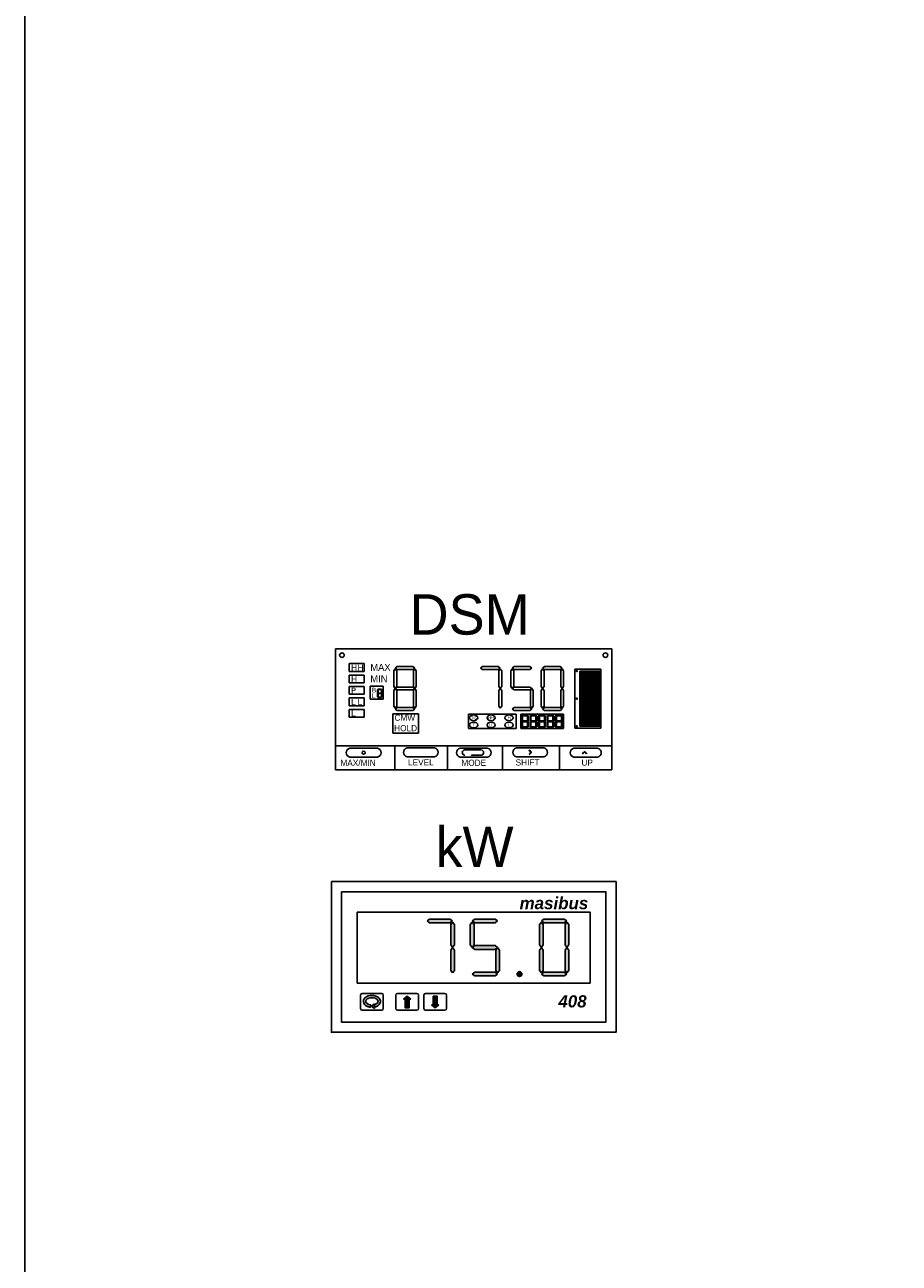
# Model space of a CAD drawing. Header units: millimetres. Extents: x -258 to 424, y -2156 to -1905.
# Tile 11 of 14: x 202 to 232, y -1998 to -1955. Entities that reach past the tile are written whole.
import ezdxf

# ---------------------------------------------------------------- set-up
doc = ezdxf.new("R2010")
doc.units = ezdxf.units.MM
doc.layers.add('Text', color=14, linetype='Continuous')

# ---------------------------------------------------------------- blocks, each defined once
blk = doc.blocks.new('A$C42BB1318')
for p, q in [((-95.68, 42), (0, 42)), ((-95.68, 0), (-95.68, 42)), ((0, 42), (0, 0)), ((-90.97, 36.83), (-85.79, 36.83)), ((-90.97, 34.14), (-90.97, 36.83)), ((-85.79, 36.83), (-85.79, 34.14)), ((-12.78, 34.91), (-3.8, 34.91)), ((-12.78, 14.45), (-12.78, 34.91)), ((-3.8, 34.91), (-3.8, 14.45)), ((-85.79, 34.14), (-90.97, 34.14)), ((-90.97, 32.86), (-85.79, 32.86)), ((-90.97, 30.17), (-90.97, 32.86)), ((-85.79, 30.17), (-90.97, 30.17)), ((-85.79, 32.86), (-85.79, 30.17)), ((-85.79, 32.86), (-85.79, 30.17)), ((-3.8, 34.19), (-11.01, 34.19)), ((-11.01, 34.19), (-11.01, 15.14)), ((-3.8, 34.07), (-11.01, 34.07)), ((-3.8, 33.85), (-11.01, 33.85)), ((-3.8, 33.62), (-11.01, 33.62)), ((-3.8, 33.4), (-11.01, 33.4)), ((-3.8, 33.18), (-11.01, 33.18)), ((-3.8, 32.96), (-11.01, 32.96)), ((-3.8, 32.73), (-11.01, 32.73)), ((-3.8, 32.51), (-11.01, 32.51)), ((-3.8, 32.29), (-11.01, 32.29)), ((-3.8, 32.07), (-11.01, 32.07)), ((-3.8, 31.84), (-11.01, 31.84)), ((-3.8, 31.62), (-11.01, 31.62)), ((-3.8, 31.4), (-11.01, 31.4)), ((-3.8, 31.17), (-11.01, 31.17)), ((-3.8, 30.95), (-11.01, 30.95)), ((-3.8, 30.73), (-11.01, 30.73)), ((-3.8, 30.51), (-11.01, 30.51)), ((-3.8, 30.28), (-11.01, 30.28)), ((-3.8, 30.06), (-11.01, 30.06)), ((-3.8, 15.14), (-3.8, 34.19)), ((-90.97, 28.89), (-85.79, 28.89)), ((-90.97, 26.2), (-90.97, 28.89)), ((-85.79, 26.2), (-90.97, 26.2)), ((-90.61, 28.89), (-85.79, 28.89)), ((-85.79, 26.2), (-90.61, 26.2)), ((-85.79, 28.89), (-85.79, 26.2)), ((-85.79, 28.89), (-85.79, 26.2)), ((-83.68, 29.07), (-79.25, 29.07)), ((-83.68, 24.52), (-83.68, 29.07)), ((-79.25, 29.07), (-79.25, 24.52)), ((-3.8, 29.84), (-11.01, 29.84)), ((-3.8, 29.62), (-11.01, 29.62)), ((-3.8, 29.39), (-11.01, 29.39)), ((-3.8, 29.17), (-11.01, 29.17)), ((-3.8, 28.95), (-11.01, 28.95)), ((-3.8, 28.73), (-11.01, 28.73)), ((-3.8, 28.5), (-11.01, 28.5)), ((-3.8, 28.28), (-11.01, 28.28)), ((-3.8, 28.06), (-11.01, 28.06)), ((-3.8, 27.83), (-11.01, 27.83)), ((-3.8, 27.61), (-11.01, 27.61)), ((-3.8, 27.39), (-11.01, 27.39)), ((-3.8, 27.17), (-11.01, 27.17)), ((-3.8, 26.94), (-11.01, 26.94)), ((-3.8, 26.72), (-11.01, 26.72)), ((-3.8, 26.5), (-11.01, 26.5)), ((-3.8, 26.28), (-11.01, 26.28)), ((-3.8, 26.05), (-11.01, 26.05)), ((-3.8, 25.83), (-11.01, 25.83)), ((-90.97, 24.92), (-85.79, 24.92)), ((-90.97, 22.23), (-90.97, 24.92)), ((-85.79, 22.23), (-90.97, 22.23)), ((-90.61, 24.92), (-85.79, 24.92)), ((-85.79, 22.23), (-90.61, 22.23)), ((-85.79, 24.92), (-85.79, 22.23)), ((-85.79, 24.92), (-85.79, 22.23)), ((-79.25, 24.52), (-83.68, 24.52)), ((-3.8, 25.61), (-11.01, 25.61)), ((-3.8, 25.38), (-11.01, 25.38)), ((-3.8, 25.16), (-11.01, 25.16)), ((-3.8, 24.94), (-11.01, 24.94)), ((-3.8, 24.72), (-11.01, 24.72)), ((-3.8, 24.49), (-11.01, 24.49)), ((-3.8, 24.27), (-11.01, 24.27)), ((-3.8, 24.05), (-11.01, 24.05)), ((-3.8, 23.83), (-11.01, 23.83)), ((-3.8, 23.6), (-11.01, 23.6)), ((-3.8, 23.38), (-11.01, 23.38)), ((-3.8, 23.16), (-11.01, 23.16)), ((-3.8, 22.94), (-11.01, 22.94)), ((-3.8, 22.71), (-11.01, 22.71)), ((-3.8, 22.49), (-11.01, 22.49)), ((-3.8, 22.27), (-11.01, 22.27)), ((-3.8, 22.04), (-11.01, 22.04)), ((-3.8, 21.82), (-11.01, 21.82)), ((-3.8, 21.6), (-11.01, 21.6)), ((-90.97, 20.95), (-85.79, 20.95)), ((-90.97, 18.26), (-90.97, 20.95)), ((-85.79, 18.26), (-90.97, 18.26)), ((-90.61, 20.95), (-85.79, 20.95)), ((-85.79, 18.26), (-90.61, 18.26)), ((-85.79, 20.95), (-85.79, 18.26)), ((-85.79, 20.95), (-85.79, 18.26)), ((-75.89, 19.47), (-66.98, 19.47)), ((-75.89, 12.78), (-75.89, 19.47)), ((-66.98, 19.47), (-66.98, 12.78)), ((-49.64, 19.32), (-33.14, 19.32)), ((-49.64, 14.35), (-49.64, 19.32)), ((-33.14, 19.32), (-33.14, 14.35)), ((-31.45, 19.32), (-16.69, 19.32)), ((-31.45, 14.35), (-31.45, 19.32)), ((-16.69, 19.32), (-16.69, 14.35)), ((-3.8, 21.38), (-11.01, 21.38)), ((-3.8, 21.15), (-11.01, 21.15)), ((-3.8, 20.93), (-11.01, 20.93)), ((-3.8, 20.71), (-11.01, 20.71)), ((-3.8, 20.49), (-11.01, 20.49)), ((-3.8, 20.26), (-11.01, 20.26)), ((-3.8, 20.04), (-11.01, 20.04)), ((-3.8, 19.82), (-11.01, 19.82)), ((-3.8, 19.59), (-11.01, 19.59)), ((-3.8, 19.37), (-11.01, 19.37)), ((-3.8, 19.15), (-11.01, 19.15)), ((-3.8, 18.93), (-11.01, 18.93)), ((-3.8, 18.7), (-11.01, 18.7)), ((-3.8, 18.48), (-11.01, 18.48)), ((-3.8, 18.26), (-11.01, 18.26)), ((-3.8, 18.04), (-11.01, 18.04)), ((-3.8, 17.81), (-11.01, 17.81)), ((-3.8, 17.59), (-11.01, 17.59)), ((-3.8, 17.37), (-11.01, 17.37)), ((-33.14, 14.35), (-49.64, 14.35)), ((-16.69, 14.35), (-31.45, 14.35)), ((-3.8, 14.45), (-12.78, 14.45)), ((-3.8, 17.15), (-11.01, 17.15)), ((-3.8, 16.92), (-11.01, 16.92)), ((-3.8, 16.7), (-11.01, 16.7)), ((-3.8, 16.48), (-11.01, 16.48)), ((-3.8, 16.25), (-11.01, 16.25)), ((-3.8, 16.03), (-11.01, 16.03)), ((-3.8, 15.81), (-11.01, 15.81)), ((-3.8, 15.59), (-11.01, 15.59)), ((-3.8, 15.36), (-11.01, 15.36)), ((-3.8, 15.14), (-11.01, 15.14)), ((-11.01, 15.14), (-3.8, 15.14)), ((-66.98, 12.78), (-75.89, 12.78)), ((-95.68, 8.39), (0, 8.39)), ((-90.74, 7.55), (-81.22, 7.55)), ((-81.22, 4.38), (-90.74, 4.38)), ((-75.12, 8.39), (-75.12, 0)), ((-70.93, 7.66), (-61.41, 7.66)), ((-61.41, 4.49), (-70.93, 4.49)), ((-56.93, 8.39), (-56.93, 0)), ((-52.56, 7.55), (-43.04, 7.55)), ((-43.04, 4.38), (-52.56, 4.38)), ((-50.86, 6.91), (-45.31, 6.91)), ((-45.31, 5.07), (-48.6, 5.07)), ((-37.8, 8.39), (-37.8, 0)), ((-33.03, 7.66), (-23.51, 7.66)), ((-23.51, 4.49), (-33.03, 4.49)), ((-27.78, 6.08), (-28.64, 6.93)), ((-27.99, 6.08), (-28.64, 6.73)), ((-27.78, 6.08), (-28.64, 5.22)), ((-27.99, 6.08), (-28.64, 5.42)), ((-18.11, 8.39), (-18.11, 0)), ((-13.1, 7.55), (-4.88, 7.55)), ((-4.88, 4.38), (-13.1, 4.38)), ((-9.34, 6.42), (-10.2, 5.56)), ((-9.34, 6.21), (-9.99, 5.56)), ((-9.34, 6.42), (-8.48, 5.56)), ((-9.34, 6.21), (-8.69, 5.56)), ((0, 0), (-95.68, 0))]:
    blk.add_line(p, q)
for centre, radius in [((-93.49, 39.76), 0.808), ((-2.19, 39.76), 0.808), ((-12.1, 34.24), 0.181), ((-12.1, 24.68), 0.181), ((-12.1, 15.12), 0.181), ((-85.98, 5.96), 0.508)]:
    blk.add_circle(centre, radius)
for centre, radius, start, end in [((-90.38, 5.96), 1.63, 102.7813, 257.2187), ((-81.58, 5.96), 1.63, 282.7813, 77.2187), ((-70.57, 6.08), 1.63, 102.7813, 257.2187), ((-61.77, 6.08), 1.63, 282.7813, 77.2187), ((-52.2, 5.96), 1.63, 102.7813, 257.2187), ((-50.86, 5.99), 0.918, 90, 270), ((-45.31, 5.99), 0.918, 270, 90), ((-43.4, 5.96), 1.63, 282.7813, 77.2187), ((-32.67, 6.08), 1.63, 102.7813, 257.2187), ((-23.87, 6.08), 1.63, 282.7813, 77.2187), ((-12.74, 5.96), 1.63, 102.7813, 257.2187), ((-5.24, 5.96), 1.63, 282.7813, 77.2187)]:
    blk.add_arc(centre, radius, start, end)
for centre in [(-47.84, 18.05), (-41.81, 18.05), (-35.6, 18.05), (-47.84, 15.54), (-41.81, 15.54), (-35.6, 15.54)]:
    blk.add_ellipse(centre, major_axis=(-1.41, 0), ratio=0.72049)
blk.add_solid([(-48.6, 4.96), (-49.24, 5.07), (-48.6, 5.18)])
at = {"layer": 'Text'}
for p, q in [((-75.51, 34.3), (-75.02, 34.99)), ((-75.02, 35.29), (-74.33, 35.79)), ((-74.33, 34.8), (-75.02, 35.29)), ((-75.02, 34.99), (-74.53, 34.3)), ((-68.92, 35.79), (-74.33, 35.79)), ((-74.33, 34.8), (-68.92, 34.8)), ((-68.23, 35.29), (-68.92, 35.79)), ((-68.92, 34.8), (-68.23, 35.29)), ((-68.23, 34.99), (-68.73, 34.3)), ((-67.74, 34.3), (-68.23, 34.99)), ((-45.43, 35.29), (-44.74, 35.79)), ((-44.74, 34.8), (-45.43, 35.29)), ((-39.32, 35.79), (-44.74, 35.79)), ((-44.74, 34.8), (-39.32, 34.8)), ((-38.64, 35.29), (-39.32, 35.79)), ((-39.32, 34.8), (-38.64, 35.29)), ((-38.64, 34.99), (-39.13, 34.3)), ((-38.14, 34.3), (-38.64, 34.99)), ((-34.95, 34.3), (-34.46, 34.99)), ((-34.46, 35.29), (-33.77, 35.79)), ((-33.77, 34.8), (-34.46, 35.29)), ((-34.46, 34.99), (-33.96, 34.3)), ((-28.36, 35.79), (-33.77, 35.79)), ((-33.77, 34.8), (-28.36, 34.8)), ((-27.67, 35.29), (-28.36, 35.79)), ((-28.36, 34.8), (-27.67, 35.29)), ((-24.44, 34.3), (-23.95, 34.99)), ((-23.95, 35.29), (-23.26, 35.79)), ((-23.26, 34.8), (-23.95, 35.29)), ((-23.95, 34.99), (-23.45, 34.3)), ((-17.85, 35.79), (-23.26, 35.79)), ((-23.26, 34.8), (-17.85, 34.8)), ((-17.16, 35.29), (-17.85, 35.79)), ((-17.85, 34.8), (-17.16, 35.29)), ((-17.16, 34.99), (-17.65, 34.3)), ((-16.66, 34.3), (-17.16, 34.99)), ((-75.51, 28.89), (-75.51, 34.3)), ((-74.53, 34.3), (-74.53, 28.89)), ((-68.73, 34.3), (-68.73, 28.89)), ((-67.74, 28.89), (-67.74, 34.3)), ((-39.13, 34.3), (-39.13, 28.89)), ((-38.14, 28.89), (-38.14, 34.3)), ((-34.95, 28.89), (-34.95, 34.3)), ((-33.96, 34.3), (-33.96, 28.89)), ((-24.44, 28.89), (-24.44, 34.3)), ((-23.45, 34.3), (-23.45, 28.89)), ((-17.65, 34.3), (-17.65, 28.89)), ((-16.66, 28.89), (-16.66, 34.3)), ((-81.17, 27.73), (-81.08, 27.87)), ((-81.17, 26.67), (-81.17, 27.73)), ((-81.17, 26.67), (-81.08, 26.53)), ((-81.17, 26.39), (-81.08, 26.53)), ((-81.17, 26.39), (-81.17, 25.33)), ((-81.08, 27.93), (-80.94, 28.03)), ((-80.94, 27.83), (-81.08, 27.93)), ((-81.08, 27.87), (-80.98, 27.73)), ((-81.08, 26.53), (-80.98, 26.67)), ((-80.94, 26.63), (-81.08, 26.53)), ((-81.08, 26.53), (-80.98, 26.39)), ((-81.08, 26.53), (-80.94, 26.43)), ((-80.98, 27.73), (-80.98, 26.67)), ((-80.98, 25.33), (-80.98, 26.39)), ((-79.87, 28.03), (-80.94, 28.03)), ((-80.94, 27.83), (-79.87, 27.83)), ((-80.94, 26.63), (-79.87, 26.63)), ((-79.87, 26.43), (-80.94, 26.43)), ((-79.74, 27.93), (-79.87, 28.03)), ((-79.87, 27.83), (-79.74, 27.93)), ((-79.87, 26.63), (-79.74, 26.53)), ((-79.74, 26.53), (-79.87, 26.43)), ((-79.74, 27.87), (-79.83, 27.73)), ((-79.83, 27.73), (-79.83, 26.67)), ((-79.74, 26.53), (-79.83, 26.67)), ((-79.74, 26.53), (-79.83, 26.39)), ((-79.83, 25.33), (-79.83, 26.39)), ((-79.64, 27.73), (-79.74, 27.87)), ((-79.64, 26.67), (-79.74, 26.53)), ((-79.64, 26.39), (-79.74, 26.53)), ((-79.64, 26.67), (-79.64, 27.73)), ((-79.64, 26.39), (-79.64, 25.33)), ((-75.51, 28.89), (-75.02, 28.2)), ((-75.51, 27.51), (-75.02, 28.2)), ((-75.51, 27.51), (-75.51, 22.1)), ((-75.02, 28.2), (-74.53, 28.89)), ((-74.33, 28.7), (-75.02, 28.21)), ((-75.02, 28.21), (-74.33, 27.72)), ((-75.02, 28.2), (-74.53, 27.51)), ((-74.53, 22.1), (-74.53, 27.51)), ((-74.33, 28.7), (-68.92, 28.7)), ((-68.92, 27.72), (-74.33, 27.72)), ((-68.92, 28.7), (-68.23, 28.21)), ((-68.23, 28.21), (-68.92, 27.72)), ((-68.23, 28.2), (-68.73, 28.89)), ((-68.23, 28.2), (-68.73, 27.51)), ((-68.73, 22.1), (-68.73, 27.51)), ((-67.74, 28.89), (-68.23, 28.2)), ((-67.74, 27.51), (-68.23, 28.2)), ((-67.74, 27.51), (-67.74, 22.1)), ((-38.64, 28.2), (-39.13, 28.89)), ((-38.64, 28.2), (-39.13, 27.51)), ((-39.13, 22.1), (-39.13, 27.51)), ((-38.14, 28.89), (-38.64, 28.2)), ((-38.14, 27.51), (-38.64, 28.2)), ((-38.14, 27.51), (-38.14, 22.1)), ((-34.95, 28.89), (-34.46, 28.2)), ((-34.46, 28.2), (-33.96, 28.89)), ((-33.77, 28.7), (-34.46, 28.21)), ((-34.46, 28.21), (-33.77, 27.72)), ((-33.77, 28.7), (-28.36, 28.7)), ((-28.36, 27.72), (-33.77, 27.72)), ((-28.36, 28.7), (-27.67, 28.21)), ((-27.67, 28.21), (-28.36, 27.72)), ((-27.67, 28.2), (-28.16, 27.51)), ((-28.16, 22.1), (-28.16, 27.51)), ((-27.17, 27.51), (-27.67, 28.2)), ((-27.17, 27.51), (-27.17, 22.1)), ((-24.44, 28.89), (-23.95, 28.2)), ((-24.44, 27.51), (-23.95, 28.2)), ((-24.44, 27.51), (-24.44, 22.1)), ((-23.95, 28.2), (-23.45, 28.89)), ((-23.95, 28.2), (-23.45, 27.51)), ((-23.45, 22.1), (-23.45, 27.51)), ((-17.16, 28.2), (-17.65, 28.89)), ((-17.16, 28.2), (-17.65, 27.51)), ((-17.65, 22.1), (-17.65, 27.51)), ((-16.66, 28.89), (-17.16, 28.2)), ((-16.66, 27.51), (-17.16, 28.2)), ((-16.66, 27.51), (-16.66, 22.1)), ((-81.17, 25.33), (-81.08, 25.19)), ((-81.08, 25.19), (-80.98, 25.33)), ((-80.94, 25.23), (-81.08, 25.13)), ((-81.08, 25.13), (-80.94, 25.03)), ((-80.94, 25.23), (-79.87, 25.23)), ((-79.87, 25.03), (-80.94, 25.03)), ((-79.87, 25.23), (-79.74, 25.13)), ((-79.74, 25.13), (-79.87, 25.03)), ((-79.74, 25.19), (-79.83, 25.33)), ((-79.64, 25.33), (-79.74, 25.19)), ((-75.51, 22.1), (-75.02, 21.41)), ((-75.02, 21.41), (-74.53, 22.1)), ((-74.33, 21.6), (-75.02, 21.1)), ((-74.33, 21.6), (-68.92, 21.6)), ((-68.92, 21.6), (-68.23, 21.1)), ((-68.23, 21.41), (-68.73, 22.1)), ((-67.74, 22.1), (-68.23, 21.41)), ((-38.64, 21.41), (-39.13, 22.1)), ((-38.14, 22.1), (-38.64, 21.41)), ((-33.77, 21.6), (-34.46, 21.1)), ((-33.77, 21.6), (-28.36, 21.6)), ((-28.36, 21.6), (-27.67, 21.1)), ((-27.67, 21.41), (-28.16, 22.1)), ((-27.17, 22.1), (-27.67, 21.41)), ((-24.44, 22.1), (-23.95, 21.41)), ((-23.95, 21.41), (-23.45, 22.1)), ((-23.26, 21.6), (-23.95, 21.1)), ((-23.26, 21.6), (-17.85, 21.6)), ((-17.85, 21.6), (-17.16, 21.1)), ((-17.16, 21.41), (-17.65, 22.1)), ((-16.66, 22.1), (-17.16, 21.41)), ((-75.02, 21.1), (-74.33, 20.61)), ((-68.92, 20.61), (-74.33, 20.61)), ((-68.23, 21.1), (-68.92, 20.61)), ((-34.46, 21.1), (-33.77, 20.61)), ((-28.36, 20.61), (-33.77, 20.61)), ((-31.24, 18.65), (-31.09, 18.85)), ((-31.24, 17.04), (-31.24, 18.65)), ((-31.09, 18.94), (-30.89, 19.09)), ((-30.89, 18.79), (-31.09, 18.94)), ((-31.09, 18.85), (-30.94, 18.65)), ((-30.94, 18.65), (-30.94, 17.04)), ((-29.28, 19.09), (-30.89, 19.09)), ((-30.89, 18.79), (-29.28, 18.79)), ((-29.08, 18.94), (-29.28, 19.09)), ((-29.28, 18.79), (-29.08, 18.94)), ((-29.08, 18.85), (-29.23, 18.65)), ((-29.23, 18.65), (-29.23, 17.04)), ((-28.93, 18.65), (-29.08, 18.85)), ((-28.93, 17.04), (-28.93, 18.65)), ((-27.67, 21.1), (-28.36, 20.61)), ((-28.29, 18.65), (-28.15, 18.85)), ((-28.29, 17.04), (-28.29, 18.65)), ((-28.15, 18.94), (-27.94, 19.09)), ((-27.94, 18.79), (-28.15, 18.94)), ((-28.15, 18.85), (-28, 18.65)), ((-28, 18.65), (-28, 17.04)), ((-26.34, 19.09), (-27.94, 19.09)), ((-27.94, 18.79), (-26.34, 18.79)), ((-26.14, 18.94), (-26.34, 19.09)), ((-26.34, 18.79), (-26.14, 18.94)), ((-26.14, 18.85), (-26.28, 18.65)), ((-26.28, 18.65), (-26.28, 17.04)), ((-25.99, 18.65), (-26.14, 18.85)), ((-25.99, 17.04), (-25.99, 18.65)), ((-25.35, 18.65), (-25.21, 18.85)), ((-25.35, 17.04), (-25.35, 18.65)), ((-25.21, 18.94), (-25, 19.09)), ((-25, 18.79), (-25.21, 18.94)), ((-25.21, 18.85), (-25.06, 18.65)), ((-25.06, 18.65), (-25.06, 17.04)), ((-23.4, 19.09), (-25, 19.09)), ((-25, 18.79), (-23.4, 18.79)), ((-23.95, 21.1), (-23.26, 20.61)), ((-23.2, 18.94), (-23.4, 19.09)), ((-23.4, 18.79), (-23.2, 18.94)), ((-23.2, 18.85), (-23.34, 18.65)), ((-23.34, 18.65), (-23.34, 17.04)), ((-17.85, 20.61), (-23.26, 20.61)), ((-23.05, 18.65), (-23.2, 18.85)), ((-23.05, 17.04), (-23.05, 18.65)), ((-22.41, 18.65), (-22.26, 18.85)), ((-22.41, 17.04), (-22.41, 18.65)), ((-22.26, 18.94), (-22.06, 19.09)), ((-22.06, 18.79), (-22.26, 18.94)), ((-22.26, 18.85), (-22.12, 18.65)), ((-22.12, 18.65), (-22.12, 17.04)), ((-20.46, 19.09), (-22.06, 19.09)), ((-22.06, 18.79), (-20.46, 18.79)), ((-20.25, 18.94), (-20.46, 19.09)), ((-20.46, 18.79), (-20.25, 18.94)), ((-20.25, 18.85), (-20.4, 18.65)), ((-20.4, 18.65), (-20.4, 17.04)), ((-20.11, 18.65), (-20.25, 18.85)), ((-20.11, 17.04), (-20.11, 18.65)), ((-19.47, 18.65), (-19.32, 18.85)), ((-19.47, 17.04), (-19.47, 18.65)), ((-19.32, 18.94), (-19.12, 19.09)), ((-19.12, 18.79), (-19.32, 18.94)), ((-19.32, 18.85), (-19.18, 18.65)), ((-19.18, 18.65), (-19.18, 17.04)), ((-17.52, 19.09), (-19.12, 19.09)), ((-19.12, 18.79), (-17.52, 18.79)), ((-17.16, 21.1), (-17.85, 20.61)), ((-17.31, 18.94), (-17.52, 19.09)), ((-17.52, 18.79), (-17.31, 18.94)), ((-17.31, 18.85), (-17.46, 18.65)), ((-17.46, 18.65), (-17.46, 17.04)), ((-17.17, 18.65), (-17.31, 18.85)), ((-17.17, 17.04), (-17.17, 18.65)), ((-31.24, 17.04), (-31.09, 16.84)), ((-31.24, 16.64), (-31.09, 16.84)), ((-31.24, 16.64), (-31.24, 15.04)), ((-31.24, 15.04), (-31.09, 14.83)), ((-31.09, 16.84), (-30.94, 17.04)), ((-30.89, 16.99), (-31.09, 16.84)), ((-31.09, 16.84), (-30.94, 16.64)), ((-31.09, 16.84), (-30.89, 16.7)), ((-31.09, 14.83), (-30.94, 15.04)), ((-30.89, 14.89), (-31.09, 14.74)), ((-31.09, 14.74), (-30.89, 14.6)), ((-30.94, 15.04), (-30.94, 16.64)), ((-30.89, 16.99), (-29.28, 16.99)), ((-29.28, 16.7), (-30.89, 16.7)), ((-30.89, 14.89), (-29.28, 14.89)), ((-29.28, 14.6), (-30.89, 14.6)), ((-29.28, 16.99), (-29.08, 16.84)), ((-29.08, 16.84), (-29.28, 16.7)), ((-29.28, 14.89), (-29.08, 14.74)), ((-29.08, 14.74), (-29.28, 14.6)), ((-29.08, 16.84), (-29.23, 17.04)), ((-29.08, 16.84), (-29.23, 16.64)), ((-29.23, 15.04), (-29.23, 16.64)), ((-29.08, 14.83), (-29.23, 15.04)), ((-28.93, 17.04), (-29.08, 16.84)), ((-28.93, 16.64), (-29.08, 16.84)), ((-28.93, 15.04), (-29.08, 14.83)), ((-28.93, 16.64), (-28.93, 15.04)), ((-28.29, 17.04), (-28.15, 16.84)), ((-28.29, 16.64), (-28.15, 16.84)), ((-28.29, 16.64), (-28.29, 15.04)), ((-28.29, 15.04), (-28.15, 14.83)), ((-28.15, 16.84), (-28, 17.04)), ((-27.94, 16.99), (-28.15, 16.84)), ((-28.15, 16.84), (-28, 16.64)), ((-28.15, 16.84), (-27.94, 16.7)), ((-28.15, 14.83), (-28, 15.04)), ((-27.94, 14.89), (-28.15, 14.74)), ((-28.15, 14.74), (-27.94, 14.6)), ((-28, 15.04), (-28, 16.64)), ((-27.94, 16.99), (-26.34, 16.99)), ((-26.34, 16.7), (-27.94, 16.7)), ((-27.94, 14.89), (-26.34, 14.89)), ((-26.34, 14.6), (-27.94, 14.6)), ((-26.34, 16.99), (-26.14, 16.84)), ((-26.14, 16.84), (-26.34, 16.7)), ((-26.34, 14.89), (-26.14, 14.74)), ((-26.14, 14.74), (-26.34, 14.6)), ((-26.14, 16.84), (-26.28, 17.04)), ((-26.14, 16.84), (-26.28, 16.64)), ((-26.28, 15.04), (-26.28, 16.64)), ((-26.14, 14.83), (-26.28, 15.04)), ((-25.99, 17.04), (-26.14, 16.84)), ((-25.99, 16.64), (-26.14, 16.84)), ((-25.99, 15.04), (-26.14, 14.83)), ((-25.99, 16.64), (-25.99, 15.04)), ((-25.35, 17.04), (-25.21, 16.84)), ((-25.35, 16.64), (-25.21, 16.84)), ((-25.35, 16.64), (-25.35, 15.04)), ((-25.35, 15.04), (-25.21, 14.83)), ((-25.21, 16.84), (-25.06, 17.04)), ((-25, 16.99), (-25.21, 16.84)), ((-25.21, 16.84), (-25.06, 16.64)), ((-25.21, 16.84), (-25, 16.7)), ((-25.21, 14.83), (-25.06, 15.04)), ((-25, 14.89), (-25.21, 14.74)), ((-25.21, 14.74), (-25, 14.6)), ((-25.06, 15.04), (-25.06, 16.64)), ((-25, 16.99), (-23.4, 16.99)), ((-23.4, 16.7), (-25, 16.7)), ((-25, 14.89), (-23.4, 14.89)), ((-23.4, 14.6), (-25, 14.6)), ((-23.4, 16.99), (-23.2, 16.84)), ((-23.2, 16.84), (-23.4, 16.7)), ((-23.4, 14.89), (-23.2, 14.74)), ((-23.2, 14.74), (-23.4, 14.6)), ((-23.2, 16.84), (-23.34, 17.04)), ((-23.2, 16.84), (-23.34, 16.64)), ((-23.34, 15.04), (-23.34, 16.64)), ((-23.2, 14.83), (-23.34, 15.04)), ((-23.05, 17.04), (-23.2, 16.84)), ((-23.05, 16.64), (-23.2, 16.84)), ((-23.05, 15.04), (-23.2, 14.83)), ((-23.05, 16.64), (-23.05, 15.04)), ((-22.41, 17.04), (-22.26, 16.84)), ((-22.41, 16.64), (-22.26, 16.84)), ((-22.41, 16.64), (-22.41, 15.04)), ((-22.41, 15.04), (-22.26, 14.83)), ((-22.26, 16.84), (-22.12, 17.04)), ((-22.06, 16.99), (-22.26, 16.84)), ((-22.26, 16.84), (-22.12, 16.64)), ((-22.26, 16.84), (-22.06, 16.7)), ((-22.26, 14.83), (-22.12, 15.04)), ((-22.06, 14.89), (-22.26, 14.74)), ((-22.26, 14.74), (-22.06, 14.6)), ((-22.12, 15.04), (-22.12, 16.64)), ((-22.06, 16.99), (-20.46, 16.99)), ((-20.46, 16.7), (-22.06, 16.7)), ((-22.06, 14.89), (-20.46, 14.89)), ((-20.46, 14.6), (-22.06, 14.6)), ((-20.46, 16.99), (-20.25, 16.84)), ((-20.25, 16.84), (-20.46, 16.7)), ((-20.46, 14.89), (-20.25, 14.74)), ((-20.25, 14.74), (-20.46, 14.6)), ((-20.25, 16.84), (-20.4, 17.04)), ((-20.25, 16.84), (-20.4, 16.64)), ((-20.4, 15.04), (-20.4, 16.64)), ((-20.25, 14.83), (-20.4, 15.04)), ((-20.11, 17.04), (-20.25, 16.84)), ((-20.11, 16.64), (-20.25, 16.84)), ((-20.11, 15.04), (-20.25, 14.83)), ((-20.11, 16.64), (-20.11, 15.04)), ((-19.47, 17.04), (-19.32, 16.84)), ((-19.47, 16.64), (-19.32, 16.84)), ((-19.47, 16.64), (-19.47, 15.04)), ((-19.47, 15.04), (-19.32, 14.83)), ((-19.32, 16.84), (-19.18, 17.04)), ((-19.12, 16.99), (-19.32, 16.84)), ((-19.32, 16.84), (-19.18, 16.64)), ((-19.32, 16.84), (-19.12, 16.7)), ((-19.32, 14.83), (-19.18, 15.04)), ((-19.12, 14.89), (-19.32, 14.74)), ((-19.32, 14.74), (-19.12, 14.6)), ((-19.18, 15.04), (-19.18, 16.64)), ((-19.12, 16.99), (-17.52, 16.99)), ((-17.52, 16.7), (-19.12, 16.7)), ((-19.12, 14.89), (-17.52, 14.89)), ((-17.52, 14.6), (-19.12, 14.6)), ((-17.52, 16.99), (-17.31, 16.84)), ((-17.31, 16.84), (-17.52, 16.7)), ((-17.52, 14.89), (-17.31, 14.74)), ((-17.31, 14.74), (-17.52, 14.6)), ((-17.31, 16.84), (-17.46, 17.04)), ((-17.31, 16.84), (-17.46, 16.64)), ((-17.46, 15.04), (-17.46, 16.64)), ((-17.31, 14.83), (-17.46, 15.04)), ((-17.17, 17.04), (-17.31, 16.84)), ((-17.17, 16.64), (-17.31, 16.84)), ((-17.17, 15.04), (-17.31, 14.83)), ((-17.17, 16.64), (-17.17, 15.04))]:
    blk.add_line(p, q, dxfattribs=at)
for s, height, p in [('MAX', 2.424, (-83.67, 34.31)), ('MIN', 2.424, (-83.67, 30.4)), ('CMW', 2.138, (-75.29, 17.01)), ('TG', 1.069, (-48.82, 17.51)), ('HH', 1.069, (-42.94, 17.53)), ('H', 1.07, (-36.12, 17.53)), ('HOLD', 2.138, (-75.41, 13.4)), ('T', 1.07, (-48.24, 15.02)), ('LL', 1.069, (-42.58, 15.02)), ('L', 1.07, (-35.87, 15.02)), ('MAX/MIN', 2.138, (-94.03, 1.35)), ('LEVEL', 2.138, (-70.59, 1.56)), ('MODE', 2.138, (-52.1, 1.4)), ('SHIFT', 2.138, (-33.3, 1.52)), ('UP', 2.138, (-10.48, 1.45))]:
    blk.add_text(s, height=height).set_placement(p)
at = {"attachment_point": 1}
for s, insert, char_height, width in [('{\\fVerdana|b0|i0|c0|p34;H }', (-90.38, 36.47), 2.0838, 9.0313), ('{\\fVerdana|b0|i0|c0|p34;H }', (-88.1, 36.47), 2.0838, 9.0313), ('{\\fVerdana|b0|i0|c0|p34;H }', (-90.38, 32.5), 2.0838, 9.0313), ('{\\fVerdana|b0|i0|c0|p34;P }', (-90.38, 28.53), 2.0838, 9.0313), ('{\\fVerdana|b0|i0|c0|p34;B}', (-83.13, 28.45), 1.603, 6.9471), ('{\\fVerdana|b0|i0|c0|p34;L}', (-83.13, 26.5), 1.603, 6.9471), ('{\\fVerdana|b0|i0|c0|p34;L }', (-90.38, 24.56), 2.0838, 9.0313), ('{\\fVerdana|b0|i0|c0|p34;L }', (-88.1, 24.56), 2.0838, 9.0313), ('{\\fVerdana|b0|i0|c0|p34;L }', (-90.38, 20.59), 2.0838, 9.0313)]:
    blk.add_mtext(s, dxfattribs=dict(at, insert=insert, char_height=char_height, width=width))
blk = doc.blocks.new('A$C25C26FBE')
for points in [[(-56.68, 38.58), (-57.58, 39.23), (-64.61, 39.23), (-65.51, 38.58), (-64.61, 37.94), (-57.58, 37.94)], [(-56.04, 30.26), (-56.04, 37.29), (-56.68, 38.19), (-57.32, 37.29), (-57.32, 30.26), (-56.68, 29.36)], [(-56.04, 21.43), (-56.04, 28.47), (-56.68, 29.36), (-57.32, 28.47), (-57.32, 21.43), (-56.68, 20.54)], [(-34.31, 20.16, 1), (-32.62, 20.16, 1)], [(-17.05, 20.14), (-17.95, 20.78), (-24.98, 20.78), (-25.88, 20.14), (-24.98, 19.5), (-17.95, 19.5)]]:
    blk.add_hatch(color=1).paths.add_polyline_path(points)
h = blk.add_hatch(color=1)
h.paths.add_polyline_path([(-41.06, 38.58), (-41.95, 39.23), (-48.99, 39.23), (-49.88, 38.58), (-48.99, 37.94), (-41.95, 37.94)])
h.paths.add_polyline_path([(-49.91, 29.39), (-49.88, 29.37), (-49.86, 29.39), (-49.24, 30.26), (-49.24, 37.29), (-49.88, 38.19), (-50.53, 37.29), (-50.53, 30.26)])
h.paths.add_polyline_path([(-41.06, 29.37), (-41.95, 30.02), (-48.99, 30.02), (-49.86, 29.39), (-49.88, 29.37), (-48.99, 28.73), (-41.95, 28.73)])
h.paths.add_polyline_path([(-40.42, 21.43), (-40.42, 28.47), (-41.06, 29.36), (-41.7, 28.47), (-41.7, 21.43), (-41.06, 20.54)])
h.paths.add_polyline_path([(-41.06, 20.14), (-41.95, 20.78), (-48.99, 20.78), (-49.88, 20.14), (-48.99, 19.5), (-41.95, 19.5)])
h = blk.add_hatch(color=1)
h.paths.add_polyline_path([(-17.05, 38.58), (-17.95, 39.23), (-24.98, 39.23), (-25.88, 38.58), (-24.98, 37.94), (-17.95, 37.94)])
h.paths.add_polyline_path([(-25.24, 30.26), (-25.24, 37.29), (-25.88, 38.19), (-26.52, 37.29), (-26.52, 30.26), (-25.88, 29.36)])
h.paths.add_polyline_path([(-16.41, 30.26), (-16.41, 37.29), (-17.05, 38.19), (-17.69, 37.29), (-17.69, 30.26), (-17.05, 29.36)])
h = blk.add_hatch(color=1)
h.paths.add_polyline_path([(-25.24, 21.43), (-25.24, 28.47), (-25.88, 29.36), (-26.52, 28.47), (-26.52, 21.43), (-25.88, 20.54)])
h.paths.add_polyline_path([(-16.41, 21.43), (-16.41, 28.47), (-17.05, 29.36), (-17.69, 28.47), (-17.69, 21.43), (-17.05, 20.54)])
h = blk.add_hatch(color=256)
edge = h.paths.add_edge_path()
edge.add_spline(control_points=[(-83.73, 8.74), (-83.58, 8.77), (-83.44, 8.81), (-82.98, 8.97), (-82.69, 9.12), (-82.23, 9.48), (-82.04, 9.68), (-81.79, 10.11), (-81.72, 10.34), (-81.68, 10.81), (-81.71, 11.05), (-81.87, 11.48), (-82, 11.67), (-82.29, 12), (-82.47, 12.14), (-83.04, 12.5), (-83.49, 12.65), (-84.43, 12.8), (-84.92, 12.8), (-85.73, 12.65), (-86.06, 12.55), (-86.61, 12.28), (-86.84, 12.13), (-87.24, 11.74), (-87.4, 11.5), (-87.56, 11.06), (-87.59, 10.89), (-87.59, 10.71)], knot_values=[1.92049, 1.92049, 1.92049, 1.92049, 2.098363, 2.098363, 2.491419, 2.491419, 2.818934, 2.818934, 3.089322, 3.089322, 3.35971, 3.35971, 3.630098, 3.630098, 3.900486, 3.900486, 4.451318, 4.451318, 5.002151, 5.002151, 5.403203, 5.403203, 5.742048, 5.742048, 6.080892, 6.080892, 6.283185, 6.283185, 6.283185, 6.283185], degree=3, periodic=0)
edge.add_spline(control_points=[(-87.59, 10.71), (-87.59, 10.52), (-87.55, 10.32), (-87.41, 9.97), (-87.32, 9.81), (-86.99, 9.4), (-86.71, 9.19), (-86.1, 8.88), (-85.76, 8.77), (-85.29, 8.69), (-85.17, 8.67), (-85.06, 8.66)], knot_values=[6.283185, 6.283185, 6.283185, 6.283185, 6.505903, 6.505903, 6.728621, 6.728621, 7.143627, 7.143627, 7.558634, 7.558634, 7.694383, 7.694383, 7.694383, 7.694383], degree=3, periodic=0)
edge.add_line((-85.06, 8.66), (-85.06, 9.46))
edge.add_ellipse((-84.64, 10.71), major_axis=(-2.15, 0), ratio=0.592217, start_angle=114.8479, end_angle=438.8219, ccw=False)
edge.add_line((-83.73, 9.55), (-83.73, 8.74))
h.paths.add_polyline_path([(-83.73, 8.25), (-83.73, 9.83), (-84.8, 9.04)])
h = blk.add_hatch(color=256)
h.paths.add_polyline_path([(-71.15, 11.44), (-72.44, 12.51), (-73.72, 11.44)])
h.paths.add_polyline_path([(-71.74, 8.48), (-71.74, 11.44), (-73.13, 11.44), (-73.13, 8.48)])
h = blk.add_hatch(color=256)
h.paths.add_polyline_path([(-62.02, 12.51), (-63.42, 12.51), (-63.42, 9.55), (-62.02, 9.55)])
h.paths.add_polyline_path([(-61.43, 9.55), (-64, 9.55), (-62.72, 8.48)])
for p, q in [((-85.06, 8.66), (-85.06, 9.46)), ((-83.73, 9.83), (-84.8, 9.04)), ((-83.73, 8.25), (-84.8, 9.04)), ((-73.72, 11.44), (-72.44, 12.51)), ((-72.44, 12.51), (-71.15, 11.44)), ((-64, 9.55), (-62.72, 8.48)), ((-62.72, 8.48), (-61.43, 9.55))]:
    blk.add_line(p, q)
for points in [[(-98.69, 52.23), (0, 52.23), (0, 0), (-98.69, 0)], [(-95.19, 48.72), (-3.51, 48.72), (-3.51, 3.51), (-95.19, 3.51)], [(-89.68, 41.65), (-9.01, 41.65), (-9.01, 17.04), (-89.68, 17.04)], [(-73.13, 11.44), (-71.74, 11.44), (-71.74, 8.48), (-73.13, 8.48)], [(-63.42, 12.51), (-62.02, 12.51), (-62.02, 9.55), (-63.42, 9.55)]]:
    blk.add_lwpolyline(points, close=True)
for points in [[(-88.55, 8.19), (-88.55, 12.88)], [(-87.98, 13.45), (-81.24, 13.45)], [(-80.67, 12.88), (-80.67, 8.19)], [(-76.35, 8.19), (-76.35, 12.88)], [(-75.78, 13.45), (-69.05, 13.45)], [(-68.48, 12.88), (-68.48, 8.19)], [(-66.62, 8.19), (-66.62, 12.88)], [(-66.05, 13.45), (-59.32, 13.45)], [(-58.75, 12.88), (-58.75, 8.19)], [(-83.73, 9.83), (-83.73, 8.25)], [(-71.15, 11.44), (-73.72, 11.44)], [(-61.43, 9.55), (-64, 9.55)], [(-81.24, 7.62), (-87.98, 7.62)], [(-69.05, 7.62), (-75.78, 7.62)], [(-59.32, 7.62), (-66.05, 7.62)]]:
    blk.add_lwpolyline(points)
for centre, start, end in [((-87.98, 12.88), 90, 180), ((-81.24, 12.88), 0, 90), ((-75.78, 12.88), 90, 180), ((-69.05, 12.88), 0, 90), ((-66.05, 12.88), 90, 180), ((-59.32, 12.88), 0, 90), ((-87.98, 8.19), 180, 270), ((-81.24, 8.19), 270, 0), ((-75.78, 8.19), 180, 270), ((-69.05, 8.19), 270, 0), ((-66.05, 8.19), 180, 270), ((-59.32, 8.19), 270, 0)]:
    blk.add_arc(centre, 0.568, start, end)
blk.add_ellipse((-84.64, 10.71), major_axis=(-2.15, 0), ratio=0.592217, start_param=2.004474, end_param=7.658888)
blk.add_open_spline([(-83.73, 8.74), (-83.58, 8.77), (-83.44, 8.81), (-82.98, 8.97), (-82.69, 9.12), (-82.23, 9.48), (-82.04, 9.68), (-81.79, 10.11), (-81.72, 10.34), (-81.68, 10.81), (-81.71, 11.05), (-81.87, 11.48), (-82, 11.67), (-82.29, 12), (-82.47, 12.14), (-83.04, 12.5), (-83.49, 12.65), (-84.43, 12.8), (-84.92, 12.8), (-85.73, 12.65), (-86.06, 12.55), (-86.61, 12.28), (-86.84, 12.13), (-87.24, 11.74), (-87.4, 11.5), (-87.56, 11.06), (-87.59, 10.89), (-87.59, 10.71), (-87.59, 10.52), (-87.55, 10.32), (-87.41, 9.97), (-87.32, 9.81), (-86.99, 9.4), (-86.71, 9.19), (-86.1, 8.88), (-85.76, 8.77), (-85.29, 8.69), (-85.17, 8.67), (-85.06, 8.66)], degree=3, knots=[1.92049, 1.92049, 1.92049, 1.92049, 2.098363, 2.098363, 2.491419, 2.491419, 2.818934, 2.818934, 3.089322, 3.089322, 3.35971, 3.35971, 3.630098, 3.630098, 3.900486, 3.900486, 4.451318, 4.451318, 5.002151, 5.002151, 5.403203, 5.403203, 5.742048, 5.742048, 6.080892, 6.080892, 6.283185, 6.283185, 6.283185, 6.505903, 6.505903, 6.728621, 6.728621, 7.143627, 7.143627, 7.558634, 7.558634, 7.694383, 7.694383, 7.694383, 7.694383])
at = {"layer": 'Text'}
for p, q in [((-65.51, 38.58), (-64.61, 39.23)), ((-57.58, 39.23), (-64.61, 39.23)), ((-56.68, 38.58), (-57.58, 39.23)), ((-49.88, 38.58), (-48.99, 39.23)), ((-41.95, 39.23), (-48.99, 39.23)), ((-41.06, 38.58), (-41.95, 39.23)), ((-25.88, 38.58), (-24.98, 39.23)), ((-17.95, 39.23), (-24.98, 39.23)), ((-17.05, 38.58), (-17.95, 39.23)), ((-64.61, 37.94), (-65.51, 38.58)), ((-64.61, 37.94), (-57.58, 37.94)), ((-57.58, 37.94), (-56.68, 38.58)), ((-56.68, 38.19), (-57.32, 37.29)), ((-57.32, 37.29), (-57.32, 30.26)), ((-56.04, 37.29), (-56.68, 38.19)), ((-56.04, 30.26), (-56.04, 37.29)), ((-50.53, 37.29), (-49.88, 38.19)), ((-49.88, 38.19), (-50.53, 37.29)), ((-50.53, 30.26), (-50.53, 37.29)), ((-50.53, 30.26), (-50.53, 37.29)), ((-48.99, 37.94), (-49.88, 38.58)), ((-49.88, 38.19), (-49.24, 37.29)), ((-49.24, 37.29), (-49.88, 38.19)), ((-49.24, 37.29), (-49.24, 30.26)), ((-49.24, 37.29), (-49.24, 30.26)), ((-48.99, 37.94), (-41.95, 37.94)), ((-41.95, 37.94), (-41.06, 38.58)), ((-26.52, 37.29), (-25.88, 38.19)), ((-25.88, 38.19), (-26.52, 37.29)), ((-26.52, 30.26), (-26.52, 37.29)), ((-26.52, 30.26), (-26.52, 37.29)), ((-24.98, 37.94), (-25.88, 38.58)), ((-25.88, 38.19), (-25.24, 37.29)), ((-25.24, 37.29), (-25.88, 38.19)), ((-25.24, 37.29), (-25.24, 30.26)), ((-25.24, 37.29), (-25.24, 30.26)), ((-24.98, 37.94), (-17.95, 37.94)), ((-17.95, 37.94), (-17.05, 38.58)), ((-17.05, 38.19), (-17.69, 37.29)), ((-17.05, 38.19), (-17.69, 37.29)), ((-17.69, 37.29), (-17.69, 30.26)), ((-17.69, 30.26), (-17.69, 37.29)), ((-16.41, 37.29), (-17.05, 38.19)), ((-16.41, 37.29), (-17.05, 38.19)), ((-16.41, 30.26), (-16.41, 37.29)), ((-16.41, 37.29), (-16.41, 30.26)), ((-56.68, 29.36), (-57.32, 30.26)), ((-56.04, 30.26), (-56.68, 29.36)), ((-50.53, 30.26), (-49.88, 29.36)), ((-49.88, 29.36), (-50.53, 30.26)), ((-49.88, 29.36), (-49.24, 30.26)), ((-49.24, 30.26), (-49.88, 29.36)), ((-26.52, 30.26), (-25.88, 29.36)), ((-25.88, 29.36), (-26.52, 30.26)), ((-25.88, 29.36), (-25.24, 30.26)), ((-25.24, 30.26), (-25.88, 29.36)), ((-17.05, 29.36), (-17.69, 30.26)), ((-17.05, 29.36), (-17.69, 30.26)), ((-16.41, 30.26), (-17.05, 29.36)), ((-16.41, 30.26), (-17.05, 29.36)), ((-56.68, 29.36), (-57.32, 28.47)), ((-57.32, 21.43), (-57.32, 28.47)), ((-56.04, 28.47), (-56.68, 29.36)), ((-56.04, 28.47), (-56.04, 21.43)), ((-48.99, 30.02), (-49.88, 29.37)), ((-49.88, 29.37), (-48.99, 30.02)), ((-49.88, 29.37), (-48.99, 28.73)), ((-48.99, 28.73), (-49.88, 29.37)), ((-48.99, 30.02), (-41.95, 30.02)), ((-41.95, 30.02), (-48.99, 30.02)), ((-41.95, 28.73), (-48.99, 28.73)), ((-48.99, 28.73), (-41.95, 28.73)), ((-41.95, 30.02), (-41.06, 29.37)), ((-41.06, 29.37), (-41.95, 30.02)), ((-41.06, 29.37), (-41.95, 28.73)), ((-41.95, 28.73), (-41.06, 29.37)), ((-41.06, 29.36), (-41.7, 28.47)), ((-41.06, 29.36), (-41.7, 28.47)), ((-41.7, 21.43), (-41.7, 28.47)), ((-41.7, 21.43), (-41.7, 28.47)), ((-40.42, 28.47), (-41.06, 29.36)), ((-40.42, 28.47), (-41.06, 29.36)), ((-40.42, 28.47), (-40.42, 21.43)), ((-40.42, 28.47), (-40.42, 21.43)), ((-26.52, 28.47), (-25.88, 29.36)), ((-26.52, 28.47), (-26.52, 21.43)), ((-25.88, 29.36), (-25.24, 28.47)), ((-25.24, 21.43), (-25.24, 28.47)), ((-17.05, 29.36), (-17.69, 28.47)), ((-17.69, 21.43), (-17.69, 28.47)), ((-16.41, 28.47), (-17.05, 29.36)), ((-16.41, 28.47), (-16.41, 21.43)), ((-56.68, 20.54), (-57.32, 21.43)), ((-56.04, 21.43), (-56.68, 20.54)), ((-48.99, 20.78), (-49.88, 20.14)), ((-49.88, 20.14), (-48.99, 19.5)), ((-48.99, 20.78), (-41.95, 20.78)), ((-41.95, 19.5), (-48.99, 19.5)), ((-41.95, 20.78), (-41.06, 20.14)), ((-41.06, 20.14), (-41.95, 19.5)), ((-41.06, 20.54), (-41.7, 21.43)), ((-41.06, 20.54), (-41.7, 21.43)), ((-40.42, 21.43), (-41.06, 20.54)), ((-40.42, 21.43), (-41.06, 20.54)), ((-26.52, 21.43), (-25.88, 20.54)), ((-25.88, 20.54), (-25.24, 21.43)), ((-24.98, 20.78), (-25.88, 20.14)), ((-25.88, 20.14), (-24.98, 19.5)), ((-24.98, 20.78), (-17.95, 20.78)), ((-17.95, 19.5), (-24.98, 19.5)), ((-17.95, 20.78), (-17.05, 20.14)), ((-17.05, 20.14), (-17.95, 19.5)), ((-17.05, 20.54), (-17.69, 21.43)), ((-16.41, 21.43), (-17.05, 20.54))]:
    blk.add_line(p, q, dxfattribs=at)
blk.add_circle((-33.46, 20.16), 0.842, dxfattribs=at)
at = {"char_height": 4.2, "width": 20.7473, "attachment_point": 2}
for s, insert in [('{\\fArial|b1|i1|c0|p34;masibus}', (-21.54, 46.85)), ('{\\fArial|b1|i1|c0|p34;408}', (-15.1, 12.81))]:
    blk.add_mtext(s, dxfattribs=dict(at, insert=insert))

msp = doc.modelspace()

# ---------------------------------------------------------------- linework, layer by layer
for points in [[(201.525, -2144.325), (121.525, -2144.325), (121.525, -1924.325), (201.525, -1924.325)], [(281.525, -2144.325), (201.525, -2144.325), (201.525, -1924.325), (281.525, -1924.325)]]:
    msp.add_lwpolyline(points, close=True)

# ---------------------------------------------------------------- block references
at = {"lineweight": 9, "xscale": 0.1000000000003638, "yscale": 0.1000000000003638, "zscale": 0.1000000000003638}
for name, p in [('A$C42BB1318', (221.869, -1980.934)), ('A$C25C26FBE', (222.02, -1990.027))]:
    msp.add_blockref(name, p, dxfattribs=at)

# ---------------------------------------------------------------- texts
at = {"color": 250, "lineweight": 9, "char_height": 1.4, "width": 4.47199, "attachment_point": 2}
for s, insert in [('DSM', (216.943, -1974.846)), ('kW', (217.115, -1982.902))]:
    msp.add_mtext(s, dxfattribs=dict(at, insert=insert))

doc.saveas('drawing.dxf')
